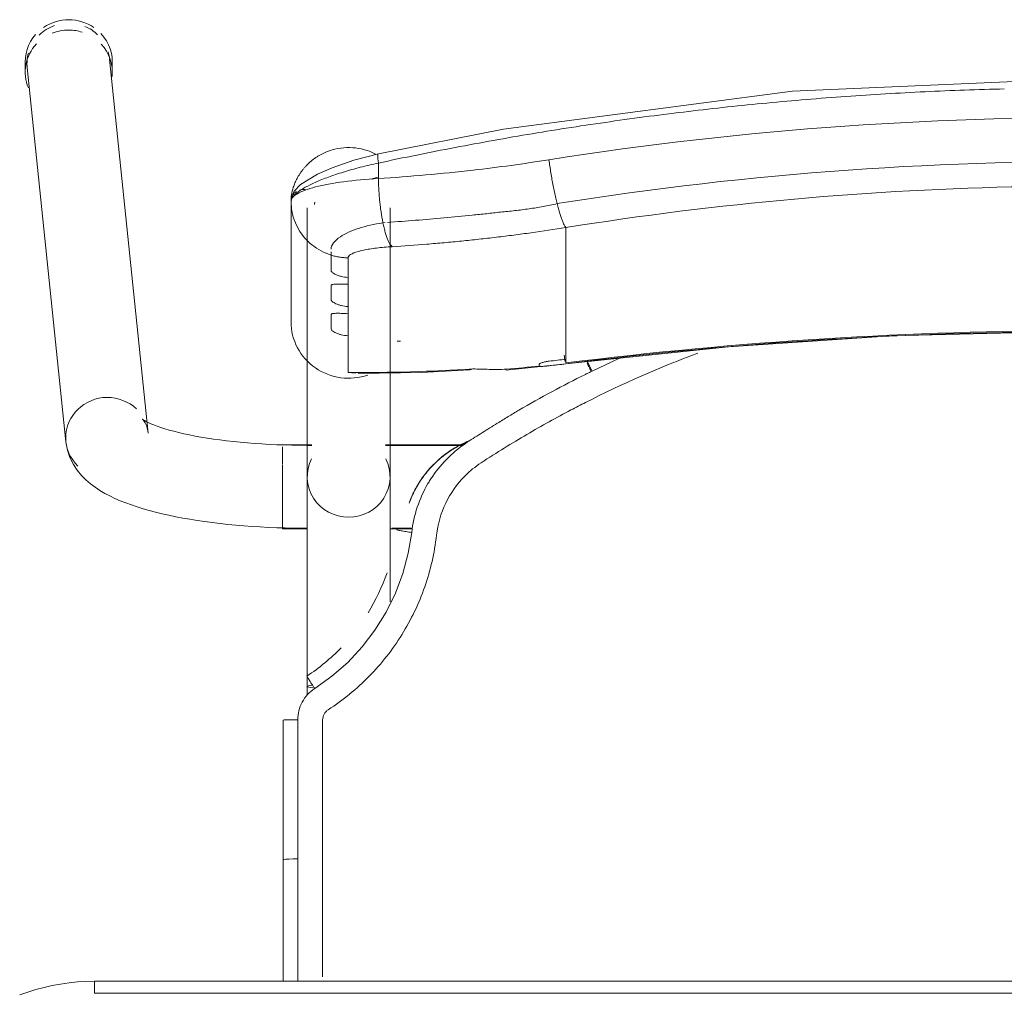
# Model space of a CAD drawing. Header units: metres. Extents: x 3 to 42.2, y -72.9 to -48.7.
# Tile 55 of 189: x 36.784 to 37.03, y -59.584 to -59.341. Entities that reach past the tile are written whole.
import ezdxf

# ---------------------------------------------------------------- set-up
doc = ezdxf.new("R2010")
doc.units = ezdxf.units.M
doc.layers.add('I-FURN', color=7, linetype='Continuous', lineweight=18)

# ---------------------------------------------------------------- blocks, each defined once
blk = doc.blocks.new('ConjuntoParaAlunoTamanho6 - CJA06_ConjuntoParaAlunoTamanho6-V38-1PAV')
at = {"layer": 'I-FURN', "color": 253, "true_color": 0xaaaaaa}
for p, q in [((-0.23354, 0.20182), (-0.24321, 0.29526)), ((-0.2643, 0.29456), (-0.2643, 0.29197)), ((-0.2638, 0.29312), (-0.25413, 0.19969)), ((-0.24254, 0.29197), (-0.24254, 0.29456)), ((-0.1979, 0.25969), (-0.1979, 0.22964)), ((-0.19207, 0.25896), (-0.19202, 0.25906)), ((-0.19202, 0.25906), (-0.19192, 0.25949)), ((-0.19734, 0.2558), (-0.19665, 0.25395)), ((-0.19385, 0.25812), (-0.19385, 0.19097)), ((-0.17315, 0.19097), (-0.17315, 0.25812)), ((-0.19665, 0.25395), (-0.1957, 0.25221)), ((-0.17493, 0.25435), (-0.17437, 0.25441)), ((-0.1957, 0.25221), (-0.19451, 0.25062)), ((-0.12923, 0.2438), (-0.12923, 0.25317)), ((-0.12923, 0.24214), (-0.12923, 0.2438)), ((-0.12923, 0.24214), (-0.12923, 0.23653)), ((-0.18366, 0.24073), (-0.18366, 0.23904)), ((-0.12923, 0.23649), (-0.12923, 0.23486)), ((-0.12923, 0.23486), (-0.12923, 0.22925)), ((-0.18366, 0.23345), (-0.18366, 0.23176)), ((-0.12923, 0.22925), (-0.12923, 0.22759)), ((-0.12923, 0.22759), (-0.12923, 0.22197)), ((-0.18366, 0.22617), (-0.18366, 0.21701)), ((-0.12923, 0.22197), (-0.12923, 0.22031)), ((-0.14414, 0.21757), (-0.12926, 0.21915)), ((-0.11598, 0.22048), (-0.1227, 0.21732)), ((-0.18366, 0.21701), (-0.1818, 0.21679)), ((-0.19271, 0.19894), (-0.2, 0.19894)), ((-0.2, 0.19844), (-0.2, 0.19411)), ((-0.19271, 0.19879), (-0.19385, 0.19879)), ((-0.19385, 0.19879), (-0.19385, 0.19845)), ((-0.19385, 0.19845), (-0.19385, 0.19764)), ((-0.15474, 0.19894), (-0.17429, 0.19894)), ((-0.15494, 0.19879), (-0.17429, 0.19879)), ((-0.2, 0.19393), (-0.2, 0.18575)), ((-0.19385, 0.19367), (-0.19385, 0.1916)), ((-0.2, 0.18573), (-0.2, 0.17922)), ((-0.19385, 0.18688), (-0.19385, 0.18582)), ((-0.19385, 0.18371), (-0.19385, 0.18582)), ((-0.2, 0.17916), (-0.2, 0.17794)), ((-0.2, 0.17794), (-0.19377, 0.17794)), ((-0.19385, 0.17809), (-0.19385, 0.17951)), ((-0.17323, 0.17794), (-0.1676, 0.17794)), ((-0.17268, 0.17809), (-0.16757, 0.17809)), ((-0.19385, 0.13857), (-0.19385, 0.13643)), ((-0.19983, 0.13021), (-0.19982, 0.0953)), ((-0.19982, 0.06488), (-0.19982, 0.0953)), ((-0.19982, 0.0953), (-0.19982, 0.09529)), ((-0.19623, 0.09556), (-0.19738, 0.09554)), ((0.247, 0.06497), (-0.247, 0.06497)), ((-0.247, 0.06497), (-0.247, 0.06197)), ((0.247, 0.06497), (-0.247, 0.06497))]:
    blk.add_line(p, q, dxfattribs=at)
at = {"layer": 'I-FURN', "color": 253, "true_color": 0xaaaaaa, "flags": 128}
for points in [[(0.0001, 0.2904), (-0.07267, 0.28721), (-0.14486, 0.2777), (-0.17603, 0.27161)], [(-0.17603, 0.27161), (-0.18218, 0.26997), (-0.18761, 0.26812), (-0.19131, 0.26652), (-0.19557, 0.2639), (-0.19708, 0.26226), (-0.19765, 0.26113), (-0.1979, 0.25971)], [(-0.17607, 0.26928), (-0.17607, 0.26831), (-0.17607, 0.26734), (-0.17607, 0.26637), (-0.17607, 0.2654)], [(-0.1979, 0.24468), (-0.1979, 0.2522), (-0.1979, 0.25971)], [(-0.1979, 0.25969), (-0.19776, 0.25773), (-0.19734, 0.2558)], [(-0.1979, 0.25969), (-0.1979, 0.25218), (-0.1979, 0.24467), (-0.1979, 0.23715), (-0.1979, 0.22964)], [(-0.19451, 0.25062), (-0.19311, 0.2492), (-0.19152, 0.24799)], [(-0.19152, 0.24799), (-0.18977, 0.24701), (-0.1879, 0.24628)], [(-0.1879, 0.24243), (-0.1879, 0.24339), (-0.1879, 0.24435), (-0.1879, 0.24532), (-0.1879, 0.24628)], [(-0.18366, 0.24561), (-0.18366, 0.24439), (-0.18366, 0.24317), (-0.18366, 0.24195), (-0.18366, 0.24073)], [(-0.1879, 0.23515), (-0.1879, 0.23603), (-0.1879, 0.23692), (-0.1879, 0.2378), (-0.1879, 0.23868)], [(-0.18366, 0.23904), (-0.18366, 0.23764), (-0.18366, 0.23624), (-0.18366, 0.23485), (-0.18366, 0.23345)], [(-0.1879, 0.22787), (-0.1879, 0.22876), (-0.1879, 0.22964), (-0.1879, 0.23052), (-0.1879, 0.23141)], [(-0.18366, 0.23176), (-0.18366, 0.23036), (-0.18366, 0.22897), (-0.18366, 0.22757), (-0.18366, 0.22617)], [(-0.12926, 0.21915), (-0.08865, 0.22342), (-0.0479, 0.2261), (-0.00707, 0.22717), (0.03376, 0.22666), (0.07455, 0.22454), (0.11521, 0.22083), (0.12946, 0.21915)], [(-0.1359, 0.2187), (-0.1359, 0.21878), (-0.1359, 0.21886), (-0.1359, 0.21893), (-0.1359, 0.21901)], [(-0.12923, 0.22031), (-0.12923, 0.22007), (-0.12923, 0.21984), (-0.12923, 0.21961), (-0.12923, 0.21937)], [(-0.18111, 0.21677), (-0.16533, 0.21701), (-0.15331, 0.21761)], [(-0.23354, 0.20182), (-0.23373, 0.20287), (-0.23403, 0.20376), (-0.23437, 0.20445), (-0.23469, 0.20492), (-0.23492, 0.20521), (-0.23505, 0.20534), (-0.23507, 0.20536)], [(-0.23507, 0.20536), (-0.23501, 0.20531), (-0.23482, 0.20518), (-0.23451, 0.20499), (-0.23408, 0.20476), (-0.23355, 0.20449), (-0.23291, 0.2042), (-0.23217, 0.20389), (-0.23133, 0.20358), (-0.23041, 0.20326), (-0.22941, 0.20294), (-0.22832, 0.20262), (-0.22717, 0.2023), (-0.22594, 0.20199), (-0.22464, 0.20169), (-0.22328, 0.2014), (-0.22186, 0.20112), (-0.22039, 0.20086), (-0.21886, 0.2006), (-0.21729, 0.20036), (-0.21567, 0.20014), (-0.214, 0.19993), (-0.2123, 0.19973), (-0.21057, 0.19956), (-0.2088, 0.1994), (-0.207, 0.19926), (-0.20518, 0.19913), (-0.20334, 0.19903), (-0.20148, 0.19894), (-0.19961, 0.19888), (-0.19772, 0.19883), (-0.19583, 0.1988), (-0.19394, 0.19879), (-0.19385, 0.19879)], [(-0.25413, 0.19969), (-0.25375, 0.19762), (-0.25311, 0.19572), (-0.25226, 0.19403), (-0.25129, 0.19256), (-0.25023, 0.19128), (-0.24913, 0.19017), (-0.24799, 0.18919), (-0.24683, 0.18832), (-0.24563, 0.18753), (-0.24441, 0.18681), (-0.24316, 0.18615), (-0.24188, 0.18553), (-0.24055, 0.18496), (-0.23919, 0.18441), (-0.23778, 0.1839), (-0.23633, 0.18341), (-0.23483, 0.18295), (-0.2333, 0.18251), (-0.23171, 0.1821), (-0.23008, 0.1817), (-0.22841, 0.18133), (-0.2267, 0.18098), (-0.22495, 0.18064), (-0.22315, 0.18033), (-0.22132, 0.18004), (-0.21946, 0.17976), (-0.21756, 0.17951), (-0.21562, 0.17928), (-0.21366, 0.17906), (-0.21168, 0.17887), (-0.20967, 0.1787), (-0.20763, 0.17855), (-0.20558, 0.17842), (-0.20352, 0.17831), (-0.20144, 0.17823), (-0.19935, 0.17816), (-0.19725, 0.17811), (-0.19515, 0.17809), (-0.19385, 0.17809)], [(-0.19385, 0.13857), (-0.19385, 0.14057), (-0.19385, 0.14257), (-0.19385, 0.14457), (-0.19385, 0.14656), (-0.19385, 0.14855), (-0.19385, 0.15053), (-0.19385, 0.15249), (-0.19385, 0.15444), (-0.19385, 0.15637), (-0.19385, 0.15827), (-0.19385, 0.16015), (-0.19385, 0.162), (-0.19385, 0.16382), (-0.19385, 0.1656), (-0.19385, 0.16735), (-0.19385, 0.16905), (-0.19385, 0.17071), (-0.19385, 0.17233), (-0.19385, 0.1739), (-0.19385, 0.17541), (-0.19385, 0.17687), (-0.19385, 0.17828), (-0.19385, 0.17963), (-0.19385, 0.18092), (-0.19385, 0.18215), (-0.19385, 0.18331), (-0.19385, 0.18441), (-0.19385, 0.18544), (-0.19385, 0.1864), (-0.19385, 0.18729), (-0.19385, 0.1881), (-0.19385, 0.18885), (-0.19385, 0.18951), (-0.19385, 0.19011), (-0.19385, 0.19062), (-0.19385, 0.19097)], [(-0.17315, 0.19097), (-0.17315, 0.19051), (-0.17315, 0.18998), (-0.17315, 0.18937), (-0.17315, 0.18869), (-0.17315, 0.18793), (-0.17315, 0.1871), (-0.17315, 0.18619), (-0.17315, 0.18522), (-0.17315, 0.18417), (-0.17315, 0.18306), (-0.17315, 0.18188), (-0.17315, 0.18064), (-0.17315, 0.17934), (-0.17315, 0.17798), (-0.17315, 0.17656), (-0.17315, 0.17508), (-0.17315, 0.17355), (-0.17315, 0.17198), (-0.17315, 0.17035), (-0.17315, 0.16868), (-0.17315, 0.16696), (-0.17315, 0.16521), (-0.17315, 0.16342), (-0.17315, 0.16159), (-0.17315, 0.15974)], [(-0.16841, 0.18438), (-0.16841, 0.18437), (-0.16841, 0.18435), (-0.16841, 0.18434), (-0.16841, 0.18432)], [(-0.16774, 0.17706), (-0.16861, 0.17188), (-0.16997, 0.16679), (-0.17181, 0.16185), (-0.17415, 0.15713), (-0.17693, 0.15265), (-0.18013, 0.14846), (-0.18374, 0.14461), (-0.18771, 0.14113), (-0.19199, 0.13805)], [(-0.19623, 0.13025), (-0.19623, 0.12331), (-0.19623, 0.11637), (-0.19623, 0.10942), (-0.19623, 0.10249), (-0.19623, 0.09556)], [(-0.19738, 0.09554), (-0.19841, 0.0955), (-0.1992, 0.09544), (-0.19969, 0.09537), (-0.19982, 0.0953)], [(-0.247, 0.06497), (-0.24912, 0.06492), (-0.25124, 0.0648), (-0.25334, 0.06459), (-0.25544, 0.06429), (-0.25753, 0.06391), (-0.2596, 0.06345), (-0.26165, 0.0629), (-0.26367, 0.06228), (-0.26567, 0.06157)], [(0.247, 0.06197), (0.1235, 0.06197), (0, 0.06197), (-0.1235, 0.06197), (-0.247, 0.06197)], [(-0.247, 0.06197), (-0.1235, 0.06197), (0, 0.06197), (0.1235, 0.06197), (0.247, 0.06197)]]:
    blk.add_lwpolyline(points, dxfattribs=at)
at = {"layer": 'I-FURN', "color": 253, "true_color": 0xaaaaaa}
for centre, major_axis, ratio, start_param, end_param in [((-0.25342, 0.29456), (0.01088, 0), 0.965926, 1.570796, 2.185058), ((-0.25342, 0.29456), (0.01088, 0), 0.965926, 0.959427, 1.570796), ((-0.25351, 0.29419), (0.01029, 0.00107), 0.967158, 1.815725, 2.256389), ((-0.25351, 0.29419), (0.01029, 0.00107), 0.967158, 0.685592, 1.060105), ((-0.25342, 0.29456), (0.01088, 0), 0.965926, 2.438822, 3.243525), ((-0.25342, 0.29197), (0.01088, 0), 0.965926, 1.570796, 1.965237), ((-0.25342, 0.29197), (0.01088, 0), 0.965926, 1.257624, 1.559899), ((-0.25342, 0.29456), (0.01088, 0), 0.965926, 6.170166, 7.020457), ((-0.25342, 0.29197), (0.01088, 0), 0.965926, 2.404268, 3.526261), ((-0.25342, 0.29197), (0.01088, 0), 0.965926, 6.182855, 7.015454), ((-0.25351, 0.29419), (0.01029, 0.00107), 0.967158, 2.780211, 3.141593), ((-0.25351, 0.29419), (0.01029, 0.00107), 0.967158, 6.18338, 6.464028), ((-0.1835, 0.22964), (-0.0144, 0), 0.978148, 0, 1.909658), ((0.0001, -0.77159), (1.0211, 0), 0.978148, 1.443771, 1.697822), ((0.0001, -0.77117), (1.0209, 0), 0.978148, 1.443771, 1.697822), ((-0.17927, 0.60128), (0.385, 0), 0.978148, 4.732926, 4.735013), ((-0.17927, 0.60356), (0.395, 0), 0.978148, 4.828782, 4.839414), ((-0.17927, 0.60221), (0.3948, 0), 0.978148, 4.828842, 4.839414), ((-0.1305, 0.22908), (-0.00124, 0.00992), 0.026339, 2.463316, 2.789234), ((-0.17927, 0.60336), (0.395, 0), 0.978148, 4.701279, 4.780293), ((-0.14501, 0.22754), (-0.00087, 0.00996), 0.018501, 2.957526, 3.350225), ((-0.17927, 0.60263), (0.395, 0), 0.978148, 4.801491, 4.822541), ((-0.24383, 0.20075), (0.01029, 0.00107), 0.967158, 1.470991, 3.041787), ((-0.24383, 0.20075), (0.01029, 0.00107), 0.967158, 0.685592, 1.470991), ((-0.24383, 0.20075), (0.01029, 0.00107), 0.967158, 3.041787, 3.827185), ((-0.1835, 0.19097), (0.01035, 0), 0.978148, 2.686587, 4.712389), ((-0.1835, 0.19097), (0.01035, 0), 0.978148, 4.712389, 6.738191), ((-0.1835, 0.13857), (0.01035, 0), 0.069756, 2.648425, 3.665191)]:
    blk.add_ellipse(centre, major_axis=major_axis, ratio=ratio, start_param=start_param, end_param=end_param, dxfattribs=at)
for points in [[(-0.01972, 0.28779), (-0.02633, 0.28763), (-0.03293, 0.2874), (-0.03953, 0.28708)], [(-0.05929, 0.28591), (-0.06588, 0.28544), (-0.07245, 0.28489), (-0.07901, 0.28427)], [(-0.03953, 0.28708), (-0.04612, 0.28677), (-0.05271, 0.28638), (-0.05929, 0.28591)], [(-0.07901, 0.28427), (-0.08557, 0.28365), (-0.09211, 0.28295), (-0.09864, 0.28217)], [(-0.09864, 0.28217), (-0.10517, 0.28139), (-0.11169, 0.28054), (-0.11819, 0.27961)], [(-0.11819, 0.27961), (-0.12468, 0.27869), (-0.13116, 0.27768), (-0.13762, 0.27661)], [(-0.13762, 0.27661), (-0.14407, 0.27553), (-0.15051, 0.27438), (-0.15692, 0.27316)], [(-0.15692, 0.27316), (-0.16332, 0.27194), (-0.16971, 0.27065), (-0.17607, 0.26928)], [(-0.13346, 0.2701), (-0.13339, 0.26956), (-0.13324, 0.26848), (-0.133, 0.26684), (-0.13272, 0.2652), (-0.13242, 0.26359), (-0.13211, 0.26203), (-0.13178, 0.26053), (-0.13155, 0.25959), (-0.13144, 0.25914)], [(-0.17609, 0.26577), (-0.1767, 0.26561), (-0.17731, 0.26545), (-0.17791, 0.26528)], [(-0.17607, 0.2654), (-0.17914, 0.26523), (-0.18504, 0.2647), (-0.19219, 0.26337), (-0.19682, 0.26165), (-0.1979, 0.26035), (-0.1979, 0.25969)], [(-0.17607, 0.2654), (-0.17606, 0.26498), (-0.17604, 0.26413), (-0.17598, 0.26285), (-0.1759, 0.26156), (-0.17579, 0.26028), (-0.17566, 0.25902), (-0.17551, 0.25778), (-0.17533, 0.25659), (-0.17514, 0.25544), (-0.175, 0.25471), (-0.17493, 0.25435)], [(-0.12923, 0.25317), (-0.12932, 0.25327), (-0.1295, 0.25353), (-0.1298, 0.25409), (-0.13011, 0.25481), (-0.13044, 0.25568), (-0.13077, 0.2567), (-0.1311, 0.25786), (-0.13133, 0.2587), (-0.13144, 0.25914)], [(-0.17493, 0.25435), (-0.17484, 0.25392), (-0.17465, 0.25308), (-0.17435, 0.25195), (-0.17403, 0.25093), (-0.17369, 0.25006), (-0.17335, 0.24934), (-0.173, 0.24877), (-0.17277, 0.2485), (-0.17265, 0.2484)], [(-0.14226, 0.2513), (-0.14371, 0.25111), (-0.14516, 0.25093), (-0.14661, 0.25076)], [(-0.16398, 0.24902), (-0.16687, 0.24878), (-0.16977, 0.24858), (-0.17265, 0.2484)], [(-0.15964, 0.24939), (-0.16109, 0.24926), (-0.16254, 0.24913), (-0.16398, 0.24902)], [(-0.1553, 0.2498), (-0.15675, 0.24966), (-0.15819, 0.24952), (-0.15964, 0.24939)], [(-0.15095, 0.25026), (-0.1524, 0.2501), (-0.15385, 0.24995), (-0.1553, 0.2498)], [(-0.14661, 0.25076), (-0.14806, 0.25058), (-0.14951, 0.25042), (-0.15095, 0.25026)], [(-0.1879, 0.24628), (-0.18756, 0.24617), (-0.18687, 0.24599), (-0.18581, 0.24578), (-0.18474, 0.24565), (-0.18402, 0.24561), (-0.18366, 0.24561)], [(-0.09625, 0.22184), (-0.10584, 0.21825), (-0.1152, 0.21414), (-0.12434, 0.2095)], [(-0.1359, 0.21901), (-0.1359, 0.21905), (-0.13586, 0.21912), (-0.13573, 0.21923), (-0.13549, 0.21935), (-0.13518, 0.21946), (-0.13479, 0.21957), (-0.13436, 0.21967), (-0.1339, 0.21974), (-0.13357, 0.21979), (-0.1334, 0.21981)], [(-0.12335, 0.21813), (-0.12356, 0.21856), (-0.12377, 0.21898), (-0.12395, 0.21936)], [(-0.15397, 0.21772), (-0.15349, 0.21752), (-0.153, 0.21758), (-0.15247, 0.21788)], [(-0.15247, 0.21788), (-0.15113, 0.21782), (-0.1484, 0.21775), (-0.14556, 0.21776), (-0.14412, 0.21779)], [(-0.12436, 0.21651), (-0.12717, 0.21512), (-0.13276, 0.21224), (-0.13826, 0.20916), (-0.14098, 0.20758)], [(-0.13585, 0.2186), (-0.13587, 0.21862), (-0.13589, 0.21865), (-0.1359, 0.21868), (-0.1359, 0.2187)], [(-0.1227, 0.21732), (-0.12297, 0.21719), (-0.12353, 0.21692), (-0.12408, 0.21665), (-0.12436, 0.21651)], [(-0.12289, 0.21723), (-0.12304, 0.21753), (-0.12319, 0.21783), (-0.12334, 0.21813)], [(-0.12434, 0.2095), (-0.12494, 0.2092), (-0.12615, 0.20858), (-0.12737, 0.20794), (-0.12798, 0.20762)], [(-0.12798, 0.20762), (-0.13157, 0.20574), (-0.13889, 0.20168), (-0.14651, 0.19698), (-0.1504, 0.19445)], [(-0.14098, 0.20758), (-0.14188, 0.20704), (-0.14368, 0.20597), (-0.14546, 0.20487), (-0.14635, 0.20432)], [(-0.14638, 0.20431), (-0.14762, 0.20355), (-0.1501, 0.202), (-0.15256, 0.20043), (-0.15378, 0.19963)], [(-0.15378, 0.19963), (-0.1555, 0.19851), (-0.15869, 0.19594), (-0.16134, 0.1928), (-0.1625, 0.1911)], [(-0.1568, 0.1982), (-0.15576, 0.1988), (-0.15475, 0.1993), (-0.15376, 0.19971)], [(-0.16501, 0.19076), (-0.16447, 0.19151), (-0.16331, 0.19295), (-0.16135, 0.19493), (-0.15919, 0.19669), (-0.15764, 0.19771), (-0.15683, 0.19818)], [(-0.1504, 0.19445), (-0.15113, 0.19396), (-0.15256, 0.19293), (-0.15386, 0.19174), (-0.15448, 0.19112)], [(-0.1625, 0.1911), (-0.16271, 0.1908), (-0.16313, 0.19018), (-0.16352, 0.18955), (-0.16371, 0.18924)], [(-0.15448, 0.19112), (-0.15645, 0.18912), (-0.15969, 0.18452), (-0.16124, 0.17915), (-0.16156, 0.17636)], [(-0.16371, 0.18924), (-0.16479, 0.18738), (-0.16656, 0.18343), (-0.1675, 0.1792), (-0.16774, 0.17706)], [(-0.16774, 0.17706), (-0.16823, 0.17712), (-0.16921, 0.17725), (-0.17046, 0.17746), (-0.17128, 0.17766), (-0.17147, 0.17776), (-0.17146, 0.1778)], [(-0.17391, 0.16699), (-0.17512, 0.16348), (-0.17671, 0.16011), (-0.17864, 0.15696)], [(-0.1854, 0.14823), (-0.18797, 0.14558), (-0.19084, 0.14321), (-0.19391, 0.14119)], [(-0.19391, 0.14119), (-0.19393, 0.14119), (-0.19385, 0.14103), (-0.19344, 0.14033), (-0.19278, 0.13928), (-0.19225, 0.13846), (-0.19199, 0.13805)], [(-0.19199, 0.13805), (-0.19265, 0.13762), (-0.19383, 0.13663), (-0.19519, 0.13473), (-0.19604, 0.13255), (-0.19622, 0.13104), (-0.19623, 0.13025)], [(-0.18863, 0.13277), (-0.18884, 0.13263), (-0.18922, 0.13231), (-0.18966, 0.1317), (-0.18994, 0.13099), (-0.19, 0.1305), (-0.19, 0.13025)], [(-0.19623, 0.13025), (-0.19672, 0.13025), (-0.1977, 0.13025), (-0.19891, 0.13024), (-0.19969, 0.13022), (-0.19984, 0.13021), (-0.19982, 0.1302)], [(-0.19982, 0.12147), (-0.19982, 0.12438), (-0.19982, 0.12729), (-0.19982, 0.1302)], [(-0.19982, 0.1302), (-0.19982, 0.12438), (-0.19982, 0.11273), (-0.19982, 0.1011), (-0.19982, 0.09529)], [(-0.19982, 0.09528), (-0.19982, 0.1011), (-0.19982, 0.10691), (-0.19982, 0.11273)], [(-0.19982, 0.09529), (-0.19982, 0.08515), (-0.19982, 0.07502), (-0.19982, 0.06488)], [(-0.19982, 0.06488), (-0.19982, 0.06837), (-0.19982, 0.07185), (-0.19982, 0.07534)]]:
    blk.add_open_spline(points, degree=3, dxfattribs=at)
for points, knots in [([(-0.13346, 0.2701), (-0.0847, 0.2778), (0.00519, 0.28415), (0.09466, 0.27626), (0.13366, 0.2701)], [-1, -1, -1, -1, -0.444444, 0, 0, 0, 0]), ([(-0.1979, 0.25971), (-0.1979, 0.26019), (-0.19783, 0.26127), (-0.19747, 0.26287), (-0.19695, 0.2643), (-0.19642, 0.26543), (-0.19585, 0.26637), (-0.19534, 0.26711), (-0.19492, 0.26766), (-0.19447, 0.26819), (-0.19382, 0.2689), (-0.19291, 0.26975), (-0.1919, 0.27053), (-0.19105, 0.27107), (-0.1904, 0.27144), (-0.18973, 0.27177), (-0.18883, 0.27217), (-0.18719, 0.27275), (-0.18474, 0.2732), (-0.18174, 0.27315), (-0.17906, 0.27255), (-0.17745, 0.27187), (-0.17679, 0.27153)], [0, 0, 0, 0, 0.0625, 0.125, 0.15625, 0.1875, 0.21875, 0.234375, 0.25, 0.265625, 0.28125, 0.3125, 0.34375, 0.359375, 0.375, 0.390625, 0.40625, 0.4375, 0.5, 0.5625, 0.625, 0.6721865, 0.6721865, 0.6721865, 0.6721865]), ([(-0.1761, 0.27156), (-0.17616, 0.27149), (-0.17627, 0.27106), (-0.17619, 0.27003), (-0.17607, 0.26928)], [0.625, 0.625, 0.625, 0.625, 0.75, 1, 1, 1, 1]), ([(-0.1979, 0.25971), (-0.1979, 0.26034), (-0.19688, 0.26187), (-0.19282, 0.26411), (-0.18865, 0.26578), (-0.18491, 0.26704), (-0.18064, 0.26823), (-0.1776, 0.26895), (-0.17607, 0.26928)], [0, 0, 0, 0, 0.25, 0.5, 0.625, 0.75, 0.875, 1, 1, 1, 1]), ([(-0.17607, 0.2654), (-0.1682, 0.2659), (-0.154, 0.26716), (-0.13977, 0.2691), (-0.13346, 0.2701)], [-1, -1, -1, -1, -0.444444, 0, 0, 0, 0]), ([(-0.13144, 0.25914), (-0.08343, 0.26683), (0.00512, 0.27318), (0.09323, 0.26529), (0.13164, 0.25914)], [-1, -1, -1, -1, -0.444444, 0, 0, 0, 0]), ([(0.12943, 0.25317), (0.08224, 0.26075), (-0.00484, 0.26702), (-0.09148, 0.25924), (-0.12923, 0.25317)], [-1, -1, -1, -1, -0.444444, 0, 0, 0, 0]), ([(-0.1965, 0.2622), (-0.19671, 0.26207), (-0.1971, 0.26176), (-0.19769, 0.26096), (-0.1979, 0.26021), (-0.1979, 0.25971)], [0.75, 0.75, 0.75, 0.75, 0.8125, 0.875, 1, 1, 1, 1]), ([(-0.19421, 0.2626), (-0.1945, 0.26266), (-0.19502, 0.2627), (-0.19554, 0.2626), (-0.19576, 0.26254)], [0.5473049, 0.5473049, 0.5473049, 0.5473049, 0.625, 0.6812684, 0.6812684, 0.6812684, 0.6812684]), ([(-0.17381, 0.25447), (-0.17147, 0.25462), (-0.16677, 0.25497), (-0.1597, 0.25557), (-0.1538, 0.25614), (-0.14908, 0.25663), (-0.14554, 0.25703), (-0.14198, 0.25739), (-0.13843, 0.25782), (-0.13492, 0.25842), (-0.13259, 0.25889), (-0.13144, 0.25914)], [0, 0, 0, 0, 0.166667, 0.333333, 0.5, 0.583333, 0.666667, 0.75, 0.833333, 0.916667, 1, 1, 1, 1]), ([(-0.1879, 0.24778), (-0.18791, 0.24829), (-0.1875, 0.24933), (-0.18588, 0.25077), (-0.184, 0.25182), (-0.1824, 0.2525), (-0.17978, 0.25344), (-0.17715, 0.25404), (-0.17493, 0.25435)], [0, 0, 0, 0, 0.2, 0.4, 0.55, 0.625, 0.7, 1, 1, 1, 1]), ([(-0.12923, 0.25317), (-0.13213, 0.25271), (-0.13647, 0.25207), (-0.14082, 0.25148), (-0.14226, 0.2513)], [-1, -1, -1, -1, -0.8, -0.7, -0.7, -0.7, -0.7]), ([(-0.1879, 0.24628), (-0.1879, 0.24644), (-0.1879, 0.2467), (-0.1879, 0.247), (-0.1879, 0.2471)], [0, 0, 0, 0, 0.4, 0.6, 0.6, 0.6, 0.6]), ([(-0.17265, 0.2484), (-0.17333, 0.24836), (-0.17532, 0.24821), (-0.17777, 0.24791), (-0.17985, 0.24753), (-0.18163, 0.2471), (-0.18322, 0.24646), (-0.18366, 0.2459), (-0.18366, 0.24561)], [-1, -1, -1, -1, -0.888889, -0.666667, -0.555556, -0.444444, -0.222222, 0, 0, 0, 0]), ([(-0.18366, 0.24073), (-0.18428, 0.24075), (-0.18512, 0.24088), (-0.18609, 0.24117), (-0.18671, 0.24142), (-0.18723, 0.2417), (-0.18762, 0.24198), (-0.18784, 0.24222), (-0.1879, 0.24236), (-0.1879, 0.24243)], [0, 0, 0, 0, 0.25, 0.375, 0.5, 0.625, 0.75, 0.875, 1, 1, 1, 1]), ([(-0.1879, 0.23868), (-0.1879, 0.23875), (-0.18784, 0.23885), (-0.18762, 0.23896), (-0.18723, 0.23902), (-0.18671, 0.23904), (-0.18609, 0.23904), (-0.18512, 0.23903), (-0.18428, 0.23902), (-0.18366, 0.23904)], [0, 0, 0, 0, 0.125, 0.25, 0.375, 0.5, 0.625, 0.75, 1, 1, 1, 1]), ([(-0.18366, 0.23345), (-0.18428, 0.23348), (-0.18512, 0.2336), (-0.18609, 0.23389), (-0.18671, 0.23414), (-0.18723, 0.23442), (-0.18762, 0.2347), (-0.18784, 0.23494), (-0.1879, 0.23508), (-0.1879, 0.23515)], [0, 0, 0, 0, 0.25, 0.375, 0.5, 0.625, 0.75, 0.875, 1, 1, 1, 1]), ([(-0.1879, 0.23141), (-0.1879, 0.23147), (-0.18784, 0.23158), (-0.18762, 0.23168), (-0.18723, 0.23174), (-0.18671, 0.23176), (-0.18609, 0.23176), (-0.18512, 0.23175), (-0.18428, 0.23175), (-0.18366, 0.23176)], [0, 0, 0, 0, 0.125, 0.25, 0.375, 0.5, 0.625, 0.75, 1, 1, 1, 1]), ([(-0.18366, 0.22617), (-0.18428, 0.2262), (-0.18512, 0.22633), (-0.18609, 0.22661), (-0.18671, 0.22687), (-0.18723, 0.22714), (-0.18762, 0.22742), (-0.18784, 0.22767), (-0.1879, 0.22781), (-0.1879, 0.22787)], [0, 0, 0, 0, 0.25, 0.375, 0.5, 0.625, 0.75, 0.875, 1, 1, 1, 1]), ([(-0.12388, 0.21967), (-0.12372, 0.21936), (-0.12333, 0.2186), (-0.12291, 0.21776), (-0.1227, 0.21732)], [0.5302375, 0.5302375, 0.5302375, 0.5302375, 0.75, 1, 1, 1, 1]), ([(-0.1334, 0.21866), (-0.1337, 0.21862), (-0.13425, 0.21856), (-0.13488, 0.2185), (-0.13529, 0.21849), (-0.13555, 0.2185), (-0.13573, 0.21853), (-0.13582, 0.21857), (-0.13585, 0.2186)], [0, 0, 0, 0, 0.25, 0.5, 0.625, 0.75, 0.875, 1, 1, 1, 1]), ([(-0.1535, 0.1999), (-0.15406, 0.19967), (-0.15585, 0.19886), (-0.15753, 0.19787), (-0.15863, 0.1971)], [0.6367527, 0.6367527, 0.6367527, 0.6367527, 0.75, 1, 1, 1, 1]), ([(-0.15863, 0.1971), (-0.16081, 0.19558), (-0.16383, 0.19273), (-0.16686, 0.18807), (-0.16796, 0.18563), (-0.16841, 0.18438)], [0, 0, 0, 0, 0.5, 0.75, 1, 1, 1, 1]), ([(-0.16841, 0.18432), (-0.16799, 0.18547), (-0.16725, 0.18714), (-0.16604, 0.18925), (-0.16537, 0.19026), (-0.16501, 0.19076)], [0, 0, 0, 0, 0.5, 0.75, 1, 1, 1, 1]), ([(-0.16156, 0.17636), (-0.16208, 0.17191), (-0.16353, 0.16549), (-0.16692, 0.15729), (-0.1701, 0.15145), (-0.17391, 0.14602), (-0.17976, 0.13936), (-0.18487, 0.13521), (-0.18863, 0.13277)], [0, 0, 0, 0, 0.25, 0.375, 0.5, 0.625, 0.75, 1, 1, 1, 1]), ([(-0.19, 0.13025), (-0.19, 0.12863), (-0.19, 0.12547), (-0.19, 0.12092), (-0.19, 0.1173), (-0.19, 0.1145), (-0.19, 0.11243), (-0.19, 0.11052), (-0.19, 0.10828), (-0.19, 0.10624), (-0.19, 0.10408), (-0.19, 0.10228), (-0.19, 0.10023), (-0.19, 0.09774), (-0.19, 0.09515), (-0.19, 0.09189), (-0.19, 0.08842), (-0.19, 0.08419), (-0.19, 0.08049), (-0.19, 0.07684), (-0.19, 0.07351), (-0.19, 0.07081), (-0.19, 0.0683), (-0.19, 0.06666), (-0.19, 0.06612)], [0, 0, 0, 0, 0.03125, 0.0625, 0.09375, 0.109375, 0.125, 0.140625, 0.15625, 0.1875, 0.203125, 0.21875, 0.234375, 0.25, 0.265625, 0.28125, 0.3125, 0.328125, 0.34375, 0.359375, 0.3671875, 0.375, 0.3828125, 0.3865101, 0.3865101, 0.3865101, 0.3865101]), ([(-0.19623, 0.06488), (-0.19623, 0.06802), (-0.19623, 0.0747), (-0.19623, 0.0849), (-0.19623, 0.09203), (-0.19623, 0.09556)], [0.8397159, 0.8397159, 0.8397159, 0.8397159, 0.8888889, 0.9444444, 1, 1, 1, 1])]:
    blk.add_open_spline(points, degree=3, knots=knots, dxfattribs=at)
blk = doc.blocks.new('4 GRE - ESCOLA DE CINEMA E AUDIOVISUAL CINE REX R07_rvt-1-1PAV')
at = {"layer": 'I-FURN', "color": 253, "lineweight": 18, "true_color": 0xaaaaaa}
blk.add_blockref('ConjuntoParaAlunoTamanho6 - CJA06_ConjuntoParaAlunoTamanho6-V38-1PAV', (37.04989, -59.6463), dxfattribs=at)

msp = doc.modelspace()

# ---------------------------------------------------------------- block references
at = {"lineweight": 5}
msp.add_blockref('4 GRE - ESCOLA DE CINEMA E AUDIOVISUAL CINE REX R07_rvt-1-1PAV', (0, 0), dxfattribs=at)

doc.saveas('drawing.dxf')
